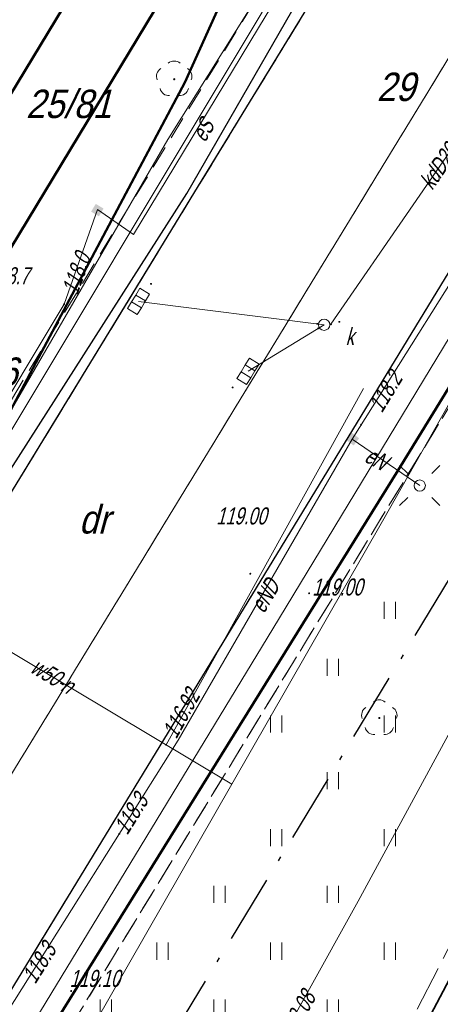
# Model space of a CAD drawing. Extents: x 7463256 to 7464485, y 5957341 to 5958260.
# Tile 125 of 256: x 7463760 to 7463778, y 5957597 to 5957641. Entities that reach past the tile are written whole.
import ezdxf

# ---------------------------------------------------------------- set-up
doc = ezdxf.new("R2010")
doc.units = 0
doc.header["$MEASUREMENT"] = 0
for name, pattern in [('1.5_0.5', [2, 1.5, -0.5]), ('218-500', [1, 0.5, -0.5]), ('GAK', [5.2, 3, -1, 0.2, -1]), ('l219_500', [0]), ('mz1.0_0.5', [1.5, 1, -0.5]), ('mz2.0_0.5', [2.5, 2, -0.5])]:
    doc.linetypes.add(name, pattern=pattern)
doc.layers.get('0').update_dxf_attribs({"color": 2, "linetype": 'CONTINUOUS', "lineweight": 5})
for name, color, linetype in [('203-Punkt załamania granicy działki nie stabilizowany', 7, 'CONTINUOUS'), ('210-Oznaczenie użytku', 7, 'CONTINUOUS'), ('211-Nr działki', 7, 'CONTINUOUS'), ('218-Granica użytku', 7, 'CONTINUOUS'), ('219-Linia granicy', 7, 'CONTINUOUS'), ('chodnik (powierzchnia)', 7, 'CONTINUOUS'), ('drzewo liściaste (punkt)', 7, 'CONTINUOUS'), ('jezdnia (powierzchnia)', 7, 'CONTINUOUS'), ('kratka ściekowa (punkt)', 7, 'CONTINUOUS'), ('krawężnik (linia)', 7, 'CONTINUOUS'), ('latarnia na słupie lub maszcie (punkt)', 7, 'CONTINUOUS'), ('przewód ciepłowniczy - projektowany lub w budowie (linia) - ob. projektowany', 7, 'CONTINUOUS'), ('przewód elektroenergetyczny (linia)', 7, 'CONTINUOUS'), ('przewód elektroenergetyczny (linia)-Atr1', 7, 'CONTINUOUS'), ('przewód gazowy (linia)', 7, 'CONTINUOUS'), ('przewód kanalizacyjny (linia)', 7, 'CONTINUOUS'), ('przewód kanalizacyjny (linia)-Atr1', 7, 'CONTINUOUS'), ('przewód telekomunikacyjny (linia)', 7, 'CONTINUOUS'), ('przewód wodociągowy (linia)', 7, 'CONTINUOUS'), ('przewód wodociągowy (linia)-Atr1', 7, 'CONTINUOUS'), ('punkt o określonej wysokości (sieć elektroenergetyczna)', 7, 'CONTINUOUS'), ('punkt o określonej wysokości (sieć elektroenergetyczna)-Atr2', 7, 'CONTINUOUS'), ('punkt o określonej wysokości (sieć gazowa)-Atr2', 7, 'CONTINUOUS'), ('punkt o określonej wysokości (sieć kanalizacyjna)', 7, 'CONTINUOUS'), ('punkt o określonej wysokości (sieć wodociągowa)', 7, 'CONTINUOUS'), ('punkt o określonej wysokości (sieć wodociągowa)-Atr2', 7, 'CONTINUOUS'), ('punkt wysokościowy naturalny-Atr2', 7, 'CONTINUOUS'), ('punkt wysokościowy sztuczny', 7, 'CONTINUOUS'), ('punkt wysokościowy sztuczny-Atr2', 7, 'CONTINUOUS'), ('rura ochronna - przewód ciepłowniczy (linia)', 7, 'CONTINUOUS'), ('rura ochronna - przewód elektroenergetyczny (linia)', 7, 'CONTINUOUS'), ('studzienka okrągła - przewód kanalizacyjny (punkt)', 7, 'CONTINUOUS'), ('studzienka okrągła - przewód kanalizacyjny (punkt)-Atr17', 7, 'CONTINUOUS'), ('słup (punkt)', 7, 'CONTINUOUS'), ('trawnik (powierzchnia)', 7, 'CONTINUOUS'), ('trawnik (powierzchnia) - symbol', 7, 'CONTINUOUS'), ('złącze kablowe - siec elektroenergetyczna (punkt)', 7, 'CONTINUOUS')]:
    doc.layers.add(name, color=color, linetype=linetype)
doc.layers.add('____proj LSN', color=1, linetype='CONTINUOUS', lineweight=5)
doc.styles.get("Standard").update_dxf_attribs({"font": 'txt', "width": 0.75})

# ---------------------------------------------------------------- blocks, each defined once
blk = doc.blocks.new('PW01')
at = {"linetype": 'Continuous', "lineweight": 13}
h = blk.add_hatch(color=0, dxfattribs=at)
edge = h.paths.add_edge_path()
edge.add_arc((0, 0), 0.045, 0, 360)
blk = doc.blocks.new('PW02')
at = {"linetype": 'Continuous', "lineweight": 13}
h = blk.add_hatch(color=0, dxfattribs=at)
edge = h.paths.add_edge_path()
edge.add_arc((0, 0), 0.045, 0, 360)
blk = doc.blocks.new('US29')
at = {"color": 0, "linetype": 'Continuous', "lineweight": 0}
blk.add_solid([(-0.193, -0.222), (-0.193, 0.178), (0.207, -0.222), (0.207, 0.178)], dxfattribs=at)
blk = doc.blocks.new('US05')
at = {"color": 0, "linetype": 'Continuous', "lineweight": 13}
for p, q in [((-0.525, -0.25), (-0.525, 0.25)), ((-0.525, 0.25), (-0.175, 0.25)), ((-0.175, -0.25), (-0.175, 0.25)), ((-0.175, 0.25), (0.175, 0.25)), ((0.175, -0.25), (0.175, 0.25)), ((0.175, 0.25), (0.525, 0.25)), ((0.525, -0.25), (0.525, 0.25)), ((-0.525, -0.25), (-0.175, -0.25)), ((-0.175, -0.25), (0.175, -0.25)), ((0.175, -0.25), (0.525, -0.25))]:
    blk.add_line(p, q, dxfattribs=at)
blk = doc.blocks.new('OP021')
at = {"linetype": 'Continuous', "lineweight": 13}
h = blk.add_hatch(color=0, dxfattribs=at)
edge = h.paths.add_edge_path()
edge.add_arc((0, 0), 0.05, 0, 360)
at = {"color": 0, "linetype": 'Continuous', "lineweight": 13}
for centre, start, end in [((-0.38, 0.124), 121.308, 202.548), ((0, 0.4), 49.272, 130.728), ((0.38, 0.124), 337.452, 58.692), ((-0.235, -0.324), 193.221, 274.871), ((0.235, -0.324), 265.129, 346.779)]:
    blk.add_arc(centre, 0.4, start, end, dxfattribs=at)
blk = doc.blocks.new('US15')
at = {"color": 0, "linetype": 'Continuous', "lineweight": 13}
blk.add_circle((0, 0), 0.25, dxfattribs=at)
blk = doc.blocks.new('SM04')
at = {"color": 0, "linetype": 'Continuous', "lineweight": 13}
blk.add_circle((0, 0), 0.25, dxfattribs=at)
blk = doc.blocks.new('SM011')
at = {"color": 0, "linetype": 'Continuous', "lineweight": 13}
for p, q in [((-0.53, 0.531), (-0.883, 0.884)), ((0.531, 0.531), (0.884, 0.884)), ((-0.53, -0.53), (-0.883, -0.883)), ((0.531, -0.53), (0.884, -0.883))]:
    blk.add_line(p, q, dxfattribs=at)
blk = doc.blocks.new('TU04')
at = {"color": 0, "linetype": 'Continuous', "lineweight": 13}
for p, q in [((0, 0), (0, 0.75)), ((0.5, 0), (0.5, 0.75))]:
    blk.add_line(p, q, dxfattribs=at)
blk = doc.blocks.new('203')
at = {"linetype": 'Continuous', "lineweight": 0}
h = blk.add_hatch(color=0, dxfattribs=at)
edge = h.paths.add_edge_path()
edge.add_arc((0, 0), 0.045, 0, 360)

msp = doc.modelspace()

# ---------------------------------------------------------------- linework, layer by layer
at = {"layer": '218-Granica użytku', "color": 3, "linetype": '218-500', "lineweight": 18, "flags": 128}
for points in [[(7463776.38, 5957620.91), (7463795.57, 5957652.16)], [(7463765.66, 5957641.17), (7463757.82, 5957628.22)], [(7463759.72, 5957594.08), (7463776.38, 5957620.91)]]:
    msp.add_lwpolyline(points, dxfattribs=at)
at = {"layer": '219-Linia granicy', "color": 3, "linetype": 'l219_500', "lineweight": 50, "flags": 128}
for points in [[(7463776.55, 5957659.21), (7463766.99, 5957637.98)], [(7463795.57, 5957652.16), (7463776.38, 5957620.91)], [(7463762.67, 5957643.01), (7463754.81, 5957630.02)], [(7463765.66, 5957641.17), (7463757.82, 5957628.22)], [(7463766.99, 5957637.98), (7463755.45, 5957616.3)], [(7463776.38, 5957620.91), (7463759.72, 5957594.08)]]:
    msp.add_lwpolyline(points, dxfattribs=at)
at = {"layer": '____proj LSN', "linetype": 'GAK', "lineweight": 30}
msp.add_lwpolyline([(7463810.989, 5957676.522), (7463800.184, 5957658.279), (7463793.869, 5957647.689, 0.203616), (7463793.816, 5957647.301), (7463794.916, 5957643.26, -0.205626), (7463794.861, 5957642.869), (7463764.816, 5957593.361), (7463764.816, 5957593.361), (7463749.912, 5957569.146), (7463743.314, 5957557.902), (7463734.125, 5957541.63, -0.16646), (7463733.883, 5957541.415), (7463732.047, 5957540.645, 0.154872), (7463731.817, 5957540.449), (7463708.804, 5957503.682), (7463695.786, 5957483.524), (7463691.49, 5957475.813, -0.201055), (7463691.186, 5957475.574), (7463658.858, 5957466.664, -0.374915), (7463658.265, 5957466.949), (7463653.128, 5957478.933), (7463653.128, 5957478.933), (7463644.191, 5957493.359), (7463612.028, 5957521.314)], format="xyb", dxfattribs=at)
at = {"layer": 'chodnik (powierzchnia)', "color": 7, "linetype": 'mz1.0_0.5', "lineweight": 18, "flags": 128}
for points in [[(7463699.323, 5957594.39), (7463700.37, 5957592.93), (7463723.65, 5957576.64), (7463727.48, 5957575.52), (7463728.66, 5957575.7), (7463730.18, 5957576.2), (7463765.45, 5957634.01), (7463794.73, 5957681.9), (7463797.66, 5957686.28), (7463800.49, 5957690.15), (7463803.45, 5957693.95), (7463806.58, 5957697.64), (7463810.39, 5957701.96), (7463813.7, 5957705.46), (7463813.07, 5957701.71), (7463813.05, 5957701.59)], [(7463813.05, 5957701.59), (7463812, 5957700.58), (7463808.07, 5957696.14), (7463805.13, 5957692.62), (7463802.28, 5957688.92), (7463799.31, 5957684.89), (7463796.54, 5957680.74), (7463767.27, 5957632.9), (7463732.9, 5957576.65), (7463731.3, 5957575.32), (7463729.63, 5957574.54), (7463728.19, 5957574.24), (7463726.67, 5957574.24), (7463723.16, 5957575.35), (7463700.14, 5957591.32), (7463697.73, 5957593.92), (7463697.505, 5957594.535)]]:
    msp.add_lwpolyline(points, dxfattribs=at)
msp.add_lwpolyline([(7463787.85, 5957644.77), (7463792.69, 5957652.63), (7463794.29, 5957652.43), (7463795.88, 5957651.94), (7463747.16, 5957572.18), (7463743.26, 5957568.37), (7463741.87, 5957569.43), (7463740.85, 5957570.49), (7463740.25, 5957571.39), (7463741.42, 5957573.14), (7463744.53, 5957573.74), (7463745.61, 5957575.53)], close=True, dxfattribs=at)
at = {"layer": 'jezdnia (powierzchnia)', "color": 7, "linetype": '1.5_0.5', "lineweight": 18, "flags": 128}
for points in [[(7464435.78, 5957969.39), (7464432.43, 5957972.86), (7464429.42, 5957974.41), (7464426.04, 5957975.11), (7464423.57, 5957975.29), (7464415.47, 5957975.65), (7464371.24, 5957977.61), (7464365.3, 5957977.72), (7464358.84, 5957977.54), (7464346.65, 5957976.28), (7464334.12, 5957974.86), (7464314.08, 5957972.37), (7464311.27, 5957971.79), (7464308.65, 5957970.79), (7464306.54, 5957969.49), (7464304.63, 5957967.74), (7464302.38, 5957964.84), (7464301.74, 5957963.57), (7464301.19, 5957962.16), (7464300.69, 5957960.13), (7464300.42, 5957957.35), (7464300.44, 5957956.63), (7464301.34, 5957947.07), (7464297.39, 5957932.65), (7464296.35, 5957938.67), (7464295.41, 5957944.67), (7464295.17, 5957946.64), (7464294.07, 5957955.56), (7464293.61, 5957956.95), (7464292.71, 5957958.8), (7464291.04, 5957961.16), (7464288.7, 5957963.43), (7464286.48, 5957964.87), (7464282.67, 5957966.24), (7464279.68, 5957966.6), (7464275.55, 5957966.1), (7464272.53, 5957965.24), (7464268.15, 5957963.7), (7464261.6, 5957961.09), (7464256.13, 5957958.63), (7464254.19, 5957957.73), (7464203.13, 5957927.95), (7464201.44, 5957926.95), (7464180.61, 5957914.62), (7464165.37, 5957905.54), (7464161.93, 5957903.53), (7464100.25, 5957867.28), (7464064.71, 5957846.22), (7464055.2, 5957840.55), (7464053.84, 5957839.49), (7464052.69, 5957837.84), (7464051.91, 5957836.3), (7464051.31, 5957834.34), (7464051.05, 5957832.31), (7464051.31, 5957830.32), (7464051.63, 5957829.49), (7464053.32, 5957826.48), (7464047.06, 5957824.65), (7464046.37, 5957825.86), (7464044.81, 5957827.52), (7464043.6, 5957828.27), (7464042.09, 5957829.03), (7464040.11, 5957829.49), (7464038.12, 5957829.49), (7464036.05, 5957829.05), (7464034.47, 5957828.33), (7463990.77, 5957802.57), (7463984.67, 5957799.1), (7463963.97, 5957788.11), (7463953.9, 5957782.45), (7463916.77, 5957760.61), (7463915.43, 5957759.41), (7463915.19, 5957759.06), (7463914.98, 5957758.7), (7463914.81, 5957758.32), (7463914.66, 5957757.92), (7463914.55, 5957757.51), (7463914.48, 5957757.1), (7463914.44, 5957756.68), (7463914.43, 5957756.26), (7463914.83, 5957754.63), (7463915.69, 5957753.07), (7463915.97, 5957752.41), (7463916.13, 5957752.13), (7463917.59, 5957749.55), (7463915.13, 5957748.12), (7463913.12, 5957750.74), (7463911.87, 5957752.81), (7463910.63, 5957754.01), (7463910.25, 5957754.23), (7463909.85, 5957754.42), (7463909.44, 5957754.57), (7463909.02, 5957754.68), (7463908.58, 5957754.76), (7463908.15, 5957754.79), (7463907.71, 5957754.78), (7463907.27, 5957754.73), (7463905.57, 5957754.08), (7463866.26, 5957731.41), (7463858.61, 5957727.02), (7463857.72, 5957725.98), (7463855.16, 5957717.14), (7463854.76, 5957719.2), (7463853.89, 5957720.78), (7463852.79, 5957721.69), (7463851.14, 5957722.42), (7463850.42, 5957722.32), (7463846.1, 5957719.79), (7463840.56, 5957716.65), (7463836.11, 5957713.89), (7463831.61, 5957710.47), (7463828.31, 5957707.66), (7463822.22, 5957701.89), (7463817.3, 5957696.82), (7463812.7, 5957691.61), (7463812.45, 5957691.34), (7463806.98, 5957684.37), (7463803.64, 5957679.75), (7463801.45, 5957676.28), (7463793.55, 5957663.48), (7463792.86, 5957661.7), (7463792.97, 5957659.75), (7463793.77, 5957657.97), (7463795.13, 5957656.54), (7463794.29, 5957652.43), (7463792.69, 5957652.63), (7463790.95, 5957652.54), (7463789.5, 5957652.32), (7463787.98, 5957651.93), (7463786.22, 5957650.98), (7463785.18, 5957649.81), (7463783.63, 5957647.28), (7463741.4, 5957578.12), (7463740.09, 5957575.93), (7463739.68, 5957574.67), (7463739.8, 5957572.76), (7463740.25, 5957571.39), (7463740.85, 5957570.49), (7463741.87, 5957569.43), (7463743.26, 5957568.37), (7463741.42, 5957565.08), (7463740.12, 5957565.67), (7463738.77, 5957566.02), (7463737.29, 5957566.06), (7463735.98, 5957565.85), (7463734.34, 5957565.14), (7463733.02, 5957564.22), (7463732.29, 5957563.18), (7463701.08, 5957512.16), (7463700.31, 5957510.77), (7463700.32, 5957510.77), (7463696.94, 5957505.36), (7463687.39, 5957489.52), (7463687.14, 5957489.11), (7463686.89, 5957488.7), (7463686.65, 5957488.29), (7463686.42, 5957487.87), (7463686.19, 5957487.45), (7463685.97, 5957487.02), (7463685.76, 5957486.59), (7463685.55, 5957486.16), (7463685.35, 5957485.73), (7463685.15, 5957485.29), (7463684.96, 5957484.85), (7463684.77, 5957484.4), (7463684.58, 5957483.96), (7463684.39, 5957483.51), (7463684.21, 5957483.06), (7463684.03, 5957482.61), (7463683.85, 5957482.17), (7463683.67, 5957481.72), (7463683.5, 5957481.27), (7463683.32, 5957480.81), (7463683.15, 5957480.36), (7463682.98, 5957479.91), (7463682.81, 5957479.45), (7463682.65, 5957479), (7463682.49, 5957478.54), (7463682.32, 5957478.08), (7463682.17, 5957477.62), (7463682.01, 5957477.15), (7463681.86, 5957476.69), (7463681.71, 5957476.22), (7463681.56, 5957475.76), (7463681.41, 5957475.29), (7463681.27, 5957474.82), (7463681.13, 5957474.35), (7463681, 5957473.88), (7463680.87, 5957473.41), (7463680.74, 5957472.94), (7463680.61, 5957472.47), (7463680.48, 5957471.99), (7463680.36, 5957471.52), (7463680.25, 5957471.05), (7463680.13, 5957470.57), (7463680.02, 5957470.09), (7463679.91, 5957469.61), (7463679.81, 5957469.12), (7463679.71, 5957468.64), (7463679.61, 5957468.16), (7463679.52, 5957467.67), (7463679.42, 5957467.19), (7463679.33, 5957466.7), (7463679.25, 5957466.22), (7463679.16, 5957465.73), (7463679.08, 5957465.25), (7463679, 5957464.76), (7463678.93, 5957464.27), (7463678.85, 5957463.78), (7463678.78, 5957463.28), (7463678.72, 5957462.79), (7463678.65, 5957462.3), (7463678.59, 5957461.81), (7463678.53, 5957461.31), (7463678.47, 5957460.82), (7463678.42, 5957460.33), (7463678.36, 5957459.83), (7463678.31, 5957459.34), (7463678.26, 5957458.84), (7463678.22, 5957458.35), (7463678.17, 5957457.85), (7463678.13, 5957457.36), (7463678.09, 5957456.86), (7463678.05, 5957456.37), (7463678.02, 5957455.87), (7463677.99, 5957455.41), (7463677.96, 5957454.94), (7463677.93, 5957454.48), (7463677.91, 5957454.01), (7463677.89, 5957453.55), (7463677.87, 5957453.08), (7463677.86, 5957452.62), (7463677.85, 5957452.15), (7463677.84, 5957451.69), (7463677.84, 5957451.22), (7463677.84, 5957450.76), (7463677.85, 5957450.29), (7463677.86, 5957449.83), (7463677.87, 5957449.36), (7463670.59, 5957467.12), (7463670.68, 5957467.58), (7463670.78, 5957468.04), (7463670.89, 5957468.5), (7463670.99, 5957468.96), (7463671.11, 5957469.42), (7463671.22, 5957469.87), (7463671.34, 5957470.33), (7463671.46, 5957470.78), (7463671.59, 5957471.24), (7463671.72, 5957471.69), (7463671.86, 5957472.14), (7463672, 5957472.59), (7463672.14, 5957473.04), (7463673.46, 5957477.28), (7463673.58, 5957477.76), (7463673.68, 5957478.24), (7463673.77, 5957478.73), (7463673.84, 5957479.22), (7463673.89, 5957479.71), (7463673.93, 5957480.2), (7463673.95, 5957480.7), (7463673.95, 5957481.19), (7463673.93, 5957481.63), (7463673.91, 5957482.08), (7463673.86, 5957482.52), (7463673.81, 5957482.96), (7463673.74, 5957483.4), (7463673.66, 5957483.84), (7463673.57, 5957484.28), (7463673.47, 5957484.71), (7463673.35, 5957485.14), (7463673.2, 5957485.61), (7463673.02, 5957486.08), (7463672.82, 5957486.54), (7463672.6, 5957486.99), (7463672.36, 5957487.42), (7463672.1, 5957487.85), (7463671.82, 5957488.26), (7463671.52, 5957488.66), (7463671.25, 5957489.02), (7463670.95, 5957489.36), (7463670.64, 5957489.68), (7463670.3, 5957489.97), (7463669.95, 5957490.25), (7463669.57, 5957490.5), (7463669.19, 5957490.73), (7463668.78, 5957490.93), (7463668.37, 5957491.1), (7463667.96, 5957491.31), (7463667.54, 5957491.51), (7463667.12, 5957491.7), (7463666.7, 5957491.89), (7463666.27, 5957492.06), (7463665.84, 5957492.23), (7463665.41, 5957492.38), (7463664.97, 5957492.53), (7463642.84, 5957508.24), (7463669.89, 5957497.69), (7463670.31, 5957497.52), (7463670.74, 5957497.36), (7463671.18, 5957497.22), (7463671.62, 5957497.11), (7463672.07, 5957497.01), (7463672.52, 5957496.93), (7463672.97, 5957496.87), (7463673.43, 5957496.83), (7463673.89, 5957496.8), (7463674.34, 5957496.8), (7463674.8, 5957496.82), (7463675.3, 5957496.85), (7463675.79, 5957496.9), (7463676.29, 5957496.96), (7463676.78, 5957497.02), (7463677.27, 5957497.1), (7463677.76, 5957497.19), (7463678.25, 5957497.29), (7463678.74, 5957497.4), (7463679.22, 5957497.52), (7463679.7, 5957497.65), (7463680.18, 5957497.79), (7463680.66, 5957497.94), (7463681.12, 5957498.11), (7463681.59, 5957498.29), (7463682.05, 5957498.49), (7463682.49, 5957498.71), (7463682.94, 5957498.94), (7463683.37, 5957499.19), (7463683.81, 5957499.43), (7463684.24, 5957499.68), (7463684.65, 5957499.96), (7463685.06, 5957500.25), (7463685.45, 5957500.55), (7463685.83, 5957500.88), (7463686.2, 5957501.21), (7463686.55, 5957501.56), (7463686.89, 5957501.93), (7463688.47, 5957503.86), (7463689.58, 5957505.52), (7463695.05, 5957514.51), (7463697.35, 5957517.63), (7463699.52, 5957521.26), (7463701.68, 5957524.9), (7463703.98, 5957528.54), (7463706.45, 5957532.61), (7463709.76, 5957538.71), (7463712.45, 5957543.07), (7463719.87, 5957554.72), (7463722.1, 5957558.36), (7463724.25, 5957562.41), (7463732.9, 5957576.65), (7463767.27, 5957632.9), (7463796.54, 5957680.74), (7463799.31, 5957684.89), (7463802.28, 5957688.92), (7463805.13, 5957692.62), (7463808.07, 5957696.14), (7463812, 5957700.58), (7463813.05, 5957701.59), (7463815.17, 5957703.91), (7463818.63, 5957707.32), (7463821.81, 5957710.38), (7463824, 5957712.35), (7463825.06, 5957713.31), (7463827.47, 5957715.22), (7463831.55, 5957718.14), (7463834.51, 5957720.09), (7463871.58, 5957742.02), (7463872.84, 5957742.74), (7463873.73, 5957743.25), (7463884.95, 5957749.82), (7463947.94, 5957787.04), (7463958.13, 5957793.13), (7463978.66, 5957805.82), (7463992.86, 5957814.5), (7464021.02, 5957831.03), (7464036.35, 5957840.19), (7464045.52, 5957845.62), (7464072.76, 5957861.89), (7464098.08, 5957876.78), (7464143.2, 5957903.29), (7464143.83, 5957904.35), (7464144.42, 5957906.04), (7464144.87, 5957907.87), (7464144.93, 5957908.37), (7464145, 5957909.96), (7464144.74, 5957911.42), (7464152.37, 5957912.8), (7464152.74, 5957912.55), (7464154.03, 5957911.87), (7464155.59, 5957911.35), (7464156.76, 5957911.33), (7464160.57, 5957913.58), (7464192.28, 5957932.28), (7464213.7, 5957945.07), (7464214.43, 5957945.48), (7464238.65, 5957959.71), (7464249.15, 5957965.6), (7464251.26, 5957966.66), (7464253.69, 5957967.84), (7464257.35, 5957969.46), (7464261.98, 5957971.33), (7464263.31, 5957972), (7464273.13, 5957975.13), (7464277.92, 5957976.24), (7464280.42, 5957977.04), (7464282.71, 5957978.14), (7464285.69, 5957980.47), (7464287.52, 5957982.76), (7464288.9, 5957985.47), (7464289.81, 5957990.22), (7464289.57, 5957993.19), (7464288.87, 5958000.11), (7464295.35, 5958000.29), (7464295.83, 5957995.88), (7464296.53, 5957992.32), (7464297.86, 5957989.04), (7464299.36, 5957986.74), (7464301.71, 5957984.36), (7464305.3, 5957982.36), (7464307.82, 5957981.66), (7464311.17, 5957981.45), (7464364.74, 5957987.95), (7464391.32, 5957991.11), (7464398.1, 5957991.95), (7464414.27, 5957994.02), (7464414.84, 5957994.09), (7464425.44, 5957995.47), (7464427.97, 5957995.83), (7464434.5, 5957997.95), (7464434.9, 5957998.22), (7464435.3, 5957998.5), (7464435.68, 5957998.8), (7464436.05, 5957999.11), (7464436.4, 5957999.44), (7464436.74, 5957999.78), (7464437.07, 5958000.13), (7464437.39, 5958000.5), (7464437.69, 5958000.88), (7464437.97, 5958001.27), (7464438.24, 5958001.67), (7464438.49, 5958002.08), (7464438.73, 5958002.5), (7464438.95, 5958002.94), (7464439.15, 5958003.37), (7464439.33, 5958003.82), (7464439.5, 5958004.28), (7464439.65, 5958004.74), (7464439.78, 5958005.2), (7464439.89, 5958005.67), (7464439.98, 5958006.15), (7464440.05, 5958006.62), (7464440.11, 5958007.1), (7464440.14, 5958007.59), (7464440.16, 5958008.07), (7464437.87, 5957962.55), (7464436.62, 5957968.02)], [(7463741.4, 5957578.12), (7463783.63, 5957647.28), (7463787.85, 5957644.77), (7463745.61, 5957575.53)]]:
    msp.add_lwpolyline(points, close=True, dxfattribs=at)
at = {"layer": 'krawężnik (linia)', "color": 7, "linetype": 'Continuous', "lineweight": 25, "flags": 128}
for points in [[(7463732.9, 5957576.65), (7463767.27, 5957632.9), (7463796.54, 5957680.74), (7463799.31, 5957684.89), (7463802.28, 5957688.92), (7463805.13, 5957692.62), (7463808.07, 5957696.14), (7463812, 5957700.58), (7463813.05, 5957701.59)], [(7463741.4, 5957578.12), (7463745.61, 5957575.53), (7463787.85, 5957644.77), (7463783.63, 5957647.28)]]:
    msp.add_lwpolyline(points, dxfattribs=at)
at = {"layer": 'przewód ciepłowniczy - projektowany lub w budowie (linia) - ob. projektowany', "color": 212, "linetype": 'mz2.0_0.5', "lineweight": 18, "flags": 128}
msp.add_lwpolyline([(7463668.14, 5957490.77), (7463695.62, 5957456.95), (7463717.02, 5957471.18), (7463738.99, 5957512.97), (7463727.62, 5957518.36), (7463733.54, 5957530.34), (7463741.06, 5957526.71), (7463791.26, 5957624.54), (7463783.84, 5957628.41), (7463789.4, 5957639.16), (7463797.8, 5957634.94), (7463827.45, 5957686.81)], dxfattribs=at)
at = {"layer": 'przewód elektroenergetyczny (linia)', "color": 1, "linetype": 'Continuous', "lineweight": 18, "flags": 128}
for points in [[(7463732.05, 5957577.96), (7463737.67, 5957587.18), (7463748.45, 5957604.58), (7463759.25, 5957623.4), (7463766.24, 5957635.47), (7463769.87, 5957641.25), (7463775.92, 5957650.77), (7463784.25, 5957663.85), (7463788.88, 5957671.22)], [(7463741.47, 5957576.54), (7463741.71, 5957575.67), (7463744.91, 5957573.96), (7463747.42, 5957577.91), (7463748.13, 5957579.07), (7463752.8, 5957586.64), (7463759.16, 5957597.05), (7463766.69, 5957609.02), (7463774.36, 5957622.28), (7463780.8, 5957632.52), (7463789.01, 5957645.83), (7463786.83, 5957649.83), (7463788.2, 5957650.68), (7463789.99, 5957652.75), (7463795.15, 5957657.49), (7463794.16, 5957661.56), (7463797.11, 5957666.92), (7463799.75, 5957671.12)], [(7463709.44, 5957553.8), (7463713.11, 5957552.38), (7463718.1, 5957556.53), (7463722.81, 5957564.25), (7463725.56, 5957568.96), (7463728.74, 5957574.23), (7463729.9, 5957576.17), (7463731.67, 5957579.07), (7463732.25, 5957579.74), (7463736.18, 5957585.13), (7463736.92, 5957586.09), (7463739.76, 5957587.71), (7463743.58, 5957594.34), (7463745.47, 5957598.11), (7463752.26, 5957610.59), (7463758.82, 5957621.82), (7463768.9, 5957638.57), (7463774.87, 5957648.56), (7463776.38, 5957651.29), (7463782.45, 5957661.66), (7463786.6, 5957669)], [(7463740.18, 5957593.1), (7463752.29, 5957611.54), (7463754, 5957617.04), (7463757.94, 5957622.03), (7463761.67, 5957628.22), (7463763.14, 5957632.38), (7463764.73, 5957631.28), (7463770.57, 5957640.94), (7463778.28, 5957653.51), (7463779.4, 5957653.32), (7463785.57, 5957648.91), (7463796.84, 5957643.06), (7463798.37, 5957642.29), (7463799.46, 5957641.65), (7463800.95, 5957640.86), (7463801.86, 5957640.49), (7463808.24, 5957637.36), (7463816.33, 5957632.81)], [(7463774.36, 5957622.28), (7463777.33, 5957620.23)], [(7463774.36, 5957622.28), (7463777.33, 5957620.23)]]:
    msp.add_lwpolyline(points, dxfattribs=at)
at = {"layer": 'przewód gazowy (linia)', "color": 40, "linetype": 'Continuous', "lineweight": 18, "flags": 128}
msp.add_lwpolyline([(7463754.16, 5957577.62), (7463755.08, 5957579.07), (7463756.97, 5957582.07), (7463763.18, 5957592.29), (7463769.96, 5957593.55), (7463774.62, 5957601.94), (7463780.93, 5957613.57), (7463786.57, 5957623.63), (7463795.1, 5957638.76), (7463799.42, 5957646.14), (7463792.81, 5957650.13), (7463793.45, 5957651.31), (7463796.95, 5957657.42), (7463800.07, 5957663.02), (7463808.47, 5957678.19)], dxfattribs=at)
at = {"layer": 'przewód kanalizacyjny (linia)', "color": 34, "linetype": 'Continuous', "lineweight": 18, "flags": 128}
for points in [[(7463773.42, 5957627.33), (7463784.29, 5957643.11), (7463786.76, 5957646.74), (7463809.81, 5957642)], [(7463764.95, 5957628.34), (7463773.12, 5957627.31)], [(7463773.12, 5957627.31), (7463769.77, 5957625.26)]]:
    msp.add_lwpolyline(points, dxfattribs=at)
at = {"layer": 'przewód telekomunikacyjny (linia)', "color": 30, "linetype": 'Continuous', "lineweight": 18, "flags": 128}
msp.add_lwpolyline([(7463693.4, 5957487.69), (7463699.74, 5957497.66), (7463706.06, 5957507.94), (7463714.47, 5957521.36), (7463717.84, 5957526.97), (7463722.74, 5957535.93), (7463735.62, 5957555.64), (7463743.98, 5957569.19), (7463746.02, 5957573.08), (7463749.08, 5957577.99), (7463749.74, 5957579.07), (7463750.83, 5957580.84), (7463759.47, 5957595.19), (7463770.86, 5957613.92), (7463778.08, 5957625.84), (7463785.31, 5957637.76), (7463795.86, 5957632.23), (7463800.64, 5957641.85), (7463807.91, 5957656.58), (7463815.52, 5957671.75)], dxfattribs=at)
at = {"layer": 'przewód wodociągowy (linia)', "color": 5, "linetype": 'Continuous', "lineweight": 18, "flags": 128}
for points in [[(7463964, 5957781.38), (7463955.11, 5957774.98), (7463933.24, 5957762.41), (7463921.23, 5957756.79), (7463878.51, 5957733.13), (7463838.08, 5957710.75), (7463832.78, 5957706.58), (7463819.45, 5957696.12), (7463815.22, 5957688.7), (7463810.31, 5957679.84), (7463805.46, 5957671.29), (7463798.02, 5957658.16), (7463792.73, 5957648.66), (7463790.3, 5957644.69), (7463783.18, 5957631.86), (7463775.69, 5957618.66), (7463769.06, 5957607.08), (7463761.51, 5957593.92), (7463753.17, 5957579.07), (7463752.48, 5957577.83)], [(7463766.16, 5957608.82), (7463774.86, 5957624.51)], [(7463754.94, 5957615.53), (7463769.06, 5957607.08)]]:
    msp.add_lwpolyline(points, dxfattribs=at)
at = {"layer": 'rura ochronna - przewód ciepłowniczy (linia)', "color": 212, "linetype": 'Continuous', "lineweight": 35, "flags": 128}
msp.add_lwpolyline([(7463773.08, 5957587.97), (7463780.03, 5957601.15), (7463791.74, 5957623.28), (7463782.92, 5957628.03), (7463789.19, 5957639.64), (7463799.03, 5957635.55), (7463806.22, 5957649.03), (7463815.81, 5957666.93)], dxfattribs=at)
at = {"layer": 'rura ochronna - przewód elektroenergetyczny (linia)', "color": 6, "linetype": 'Continuous', "lineweight": 30}
msp.add_lwpolyline([(7463741.13, 5957590.4), (7463746.33, 5957599.18), (7463752.08, 5957609.02), (7463758.89, 5957620.26), (7463767.08, 5957633.09), (7463773.87, 5957644.9), (7463782.08, 5957659.41), (7463788.06, 5957667.97), (7463789.67, 5957670.34)], dxfattribs=at)
at = {"layer": 'trawnik (powierzchnia)', "color": 7, "linetype": 'mz1.0_0.5', "lineweight": 18, "flags": 128}
msp.add_lwpolyline([(7463797.79, 5957650.86), (7463801.28, 5957648.82), (7463801.48, 5957648.37), (7463801.68, 5957647.92), (7463801.86, 5957647.46), (7463802.03, 5957647), (7463802.19, 5957646.54), (7463802.34, 5957646.07), (7463802.48, 5957645.59), (7463802.6, 5957645.12), (7463802.72, 5957644.64), (7463802.82, 5957644.16), (7463802.91, 5957643.67), (7463802.99, 5957643.19), (7463803.05, 5957642.7), (7463803.11, 5957642.21), (7463803.15, 5957641.72), (7463803.18, 5957641.23), (7463802.2, 5957632.08), (7463800.49, 5957619.79), (7463799.47, 5957617.4), (7463798.41, 5957615.84), (7463797.71, 5957616.22), (7463790.94, 5957604.15), (7463793.44, 5957620.53), (7463787.22, 5957610.29), (7463781.84, 5957601.18), (7463775.92, 5957590.65), (7463769.08, 5957585.34), (7463767.34, 5957579.07), (7463764.18, 5957567.75), (7463766.62, 5957561.49), (7463766.04, 5957558.04), (7463765.42, 5957557.25), (7463765.09, 5957557.08), (7463764.73, 5957556.96), (7463764.37, 5957556.89), (7463763.99, 5957556.86), (7463763.62, 5957556.88), (7463763.25, 5957556.95), (7463762.9, 5957557.06), (7463762.56, 5957557.22), (7463743.26, 5957568.37), (7463747.16, 5957572.18), (7463795.88, 5957651.94)], close=True, dxfattribs=at)

# ---------------------------------------------------------------- block references
at = {"layer": '203-Punkt załamania granicy działki nie stabilizowany', "color": 3, "linetype": 'Continuous', "lineweight": 18}
for p in [(7463766.99, 5957637.98), (7463776.38, 5957620.91)]:
    msp.add_blockref('203', p, dxfattribs=at)
at = {"layer": 'drzewo liściaste (punkt)', "color": 94, "linetype": 'Continuous', "lineweight": 13}
for p in [(7463766.52, 5957638.12), (7463775.55, 5957610)]:
    msp.add_blockref('OP021', p, dxfattribs=at)
at = {"layer": 'kratka ściekowa (punkt)', "color": 7, "linetype": 'Continuous', "lineweight": 18}
for p, rotation in [((7463764.95, 5957628.34), 58.73), ((7463769.77, 5957625.26), 58.25)]:
    msp.add_blockref('US05', p, dxfattribs=dict(at, rotation=rotation))
at = {"layer": 'latarnia na słupie lub maszcie (punkt)', "color": 7, "linetype": 'Continuous', "lineweight": 18}
msp.add_blockref('SM011', (7463777.33, 5957620.23), dxfattribs=at)
at = {"layer": 'punkt o określonej wysokości (sieć elektroenergetyczna)', "color": 1, "linetype": 'Continuous', "lineweight": 13}
msp.add_blockref('PW01', (7463761.67, 5957628.22), dxfattribs=at)
for p, rotation in [((7463774.75, 5957622.91), 57.83399999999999), ((7463764.1, 5957604.9), 57.827)]:
    msp.add_blockref('PW01', p, dxfattribs=dict(at, rotation=rotation))
at = {"layer": 'punkt o określonej wysokości (sieć kanalizacyjna)', "color": 34, "linetype": 'Continuous', "lineweight": 13}
for p, rotation in [((7463765.5, 5957629.11), 58.73), ((7463769.09, 5957624.55), 58.25)]:
    msp.add_blockref('PW01', p, dxfattribs=dict(at, rotation=rotation))
for p in [(7463765.22, 5957628.31), (7463772.82, 5957627.35), (7463773.42, 5957627.33), (7463773.79, 5957627.44), (7463772.86, 5957627.15)]:
    msp.add_blockref('PW01', p, dxfattribs=at)
at = {"layer": 'punkt o określonej wysokości (sieć wodociągowa)', "color": 5, "linetype": 'Continuous', "lineweight": 13}
msp.add_blockref('PW01', (7463766.16, 5957608.82), dxfattribs=at)
at = {"layer": 'punkt wysokościowy sztuczny', "color": 7, "linetype": 'Continuous', "lineweight": 13}
for p in [(7463769.87, 5957616.35), (7463772.46, 5957615.49), (7463761.98, 5957597.98)]:
    msp.add_blockref('PW02', p, dxfattribs=at)
at = {"layer": 'studzienka okrągła - przewód kanalizacyjny (punkt)', "color": 34, "linetype": 'Continuous', "lineweight": 18}
msp.add_blockref('US15', (7463773.12, 5957627.31), dxfattribs=at)
at = {"layer": 'słup (punkt)', "color": 7, "linetype": 'Continuous', "lineweight": 18}
msp.add_blockref('SM04', (7463777.33, 5957620.23), dxfattribs=at)
at = {"layer": 'trawnik (powierzchnia) - symbol', "color": 7, "linetype": 'Continuous', "lineweight": 18}
for p in [(7463775.76, 5957614.36), (7463773.26, 5957611.86), (7463770.76, 5957609.36), (7463775.76, 5957609.36), (7463773.26, 5957606.86), (7463770.76, 5957604.36), (7463775.76, 5957604.36), (7463768.26, 5957601.86), (7463773.26, 5957601.86), (7463765.76, 5957599.36), (7463770.76, 5957599.36), (7463775.76, 5957599.36), (7463763.26, 5957596.86), (7463768.26, 5957596.86), (7463773.26, 5957596.86)]:
    msp.add_blockref('TU04', p, dxfattribs=at)
at = {"layer": 'złącze kablowe - siec elektroenergetyczna (punkt)', "color": 7, "linetype": 'Continuous', "lineweight": 13}
for p, rotation in [((7463763.14, 5957632.38), 329.05), ((7463774.36, 5957622.28), 53.43899999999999)]:
    msp.add_blockref('US29', p, dxfattribs=dict(at, rotation=rotation))

# ---------------------------------------------------------------- texts
at = {"layer": '210-Oznaczenie użytku', "color": 3, "linetype": 'Continuous', "lineweight": 18, "oblique": 15, "width": 0.9}
msp.add_text('dr', height=1.25, dxfattribs=at).set_placement((7463762.32, 5957618.12))
at = {"layer": '211-Nr działki', "color": 3, "linetype": 'Continuous', "lineweight": 18, "oblique": 15, "width": 0.9}
for s, p in [('29', (7463775.44, 5957637.16)), ('25/81', (7463759.99, 5957636.41)), ('25/86', (7463755.85, 5957624.62))]:
    msp.add_text(s, height=1.25, dxfattribs=at).set_placement(p)
at = {"layer": 'przewód elektroenergetyczny (linia)-Atr1', "color": 1, "oblique": 15, "width": 0.72}
for s, rotation, p in [('eS', 58.98, (7463767.87, 5957635.3)), ('eN', 330.94, (7463774.84, 5957621.32)), ('eN', 330.94, (7463774.84, 5957621.32)), ('eND', 59.53, (7463770.47, 5957614.56))]:
    msp.add_text(s, height=0.75, rotation=rotation, dxfattribs=at).set_placement(p)
at = {"layer": 'przewód kanalizacyjny (linia)-Atr1', "color": 34, "oblique": 15, "width": 0.72}
msp.add_text('kdD200', height=0.75, rotation=55.45, dxfattribs=at).set_placement((7463777.88, 5957633.2))
at = {"layer": 'przewód wodociągowy (linia)-Atr1', "color": 5, "oblique": 15, "width": 0.72}
msp.add_text('w50-n', height=0.75, rotation=329.13, dxfattribs=at).set_placement((7463760.13, 5957612.04))
at = {"layer": 'punkt o określonej wysokości (sieć elektroenergetyczna)-Atr2', "color": 1, "oblique": 15, "width": 0.72}
for s, rotation, p in [('118.0', 70.1, (7463762.25, 5957628.58)), ('118.2', 58.51, (7463775.66, 5957623.39)), ('118.3', 57.88, (7463764.45, 5957604.81)), ('118.3', 57.88, (7463760.4, 5957598.25))]:
    msp.add_text(s, height=0.75, rotation=rotation, dxfattribs=at).set_placement(p)
at = {"layer": 'punkt o określonej wysokości (sieć gazowa)-Atr2', "color": 40, "oblique": 15, "width": 0.72}
msp.add_text('118.08', height=0.75, rotation=61.02, dxfattribs=at).set_placement((7463771.71, 5957595.76))
at = {"layer": 'punkt o określonej wysokości (sieć wodociągowa)-Atr2', "color": 5, "oblique": 15, "width": 0.72}
msp.add_text('116.92', height=0.75, rotation=60.99, dxfattribs=at).set_placement((7463766.61, 5957609.04))
at = {"layer": 'punkt wysokościowy naturalny-Atr2', "color": 7, "oblique": 15, "width": 0.72}
msp.add_text('118.7', height=0.75, dxfattribs=at).set_placement((7463758.32, 5957629.09))
at = {"layer": 'punkt wysokościowy sztuczny-Atr2', "color": 7, "oblique": 15, "width": 0.72}
for s, p in [('119.00', (7463768.37, 5957618.52)), ('119.00', (7463772.6, 5957615.39)), ('119.10', (7463761.92, 5957598.16))]:
    msp.add_text(s, height=0.75, dxfattribs=at).set_placement(p)
at = {"layer": 'studzienka okrągła - przewód kanalizacyjny (punkt)-Atr17', "color": 34, "oblique": 15, "width": 0.72}
msp.add_text('k', height=0.75, dxfattribs=at).set_placement((7463774.07, 5957626.42))

doc.saveas('drawing.dxf')
